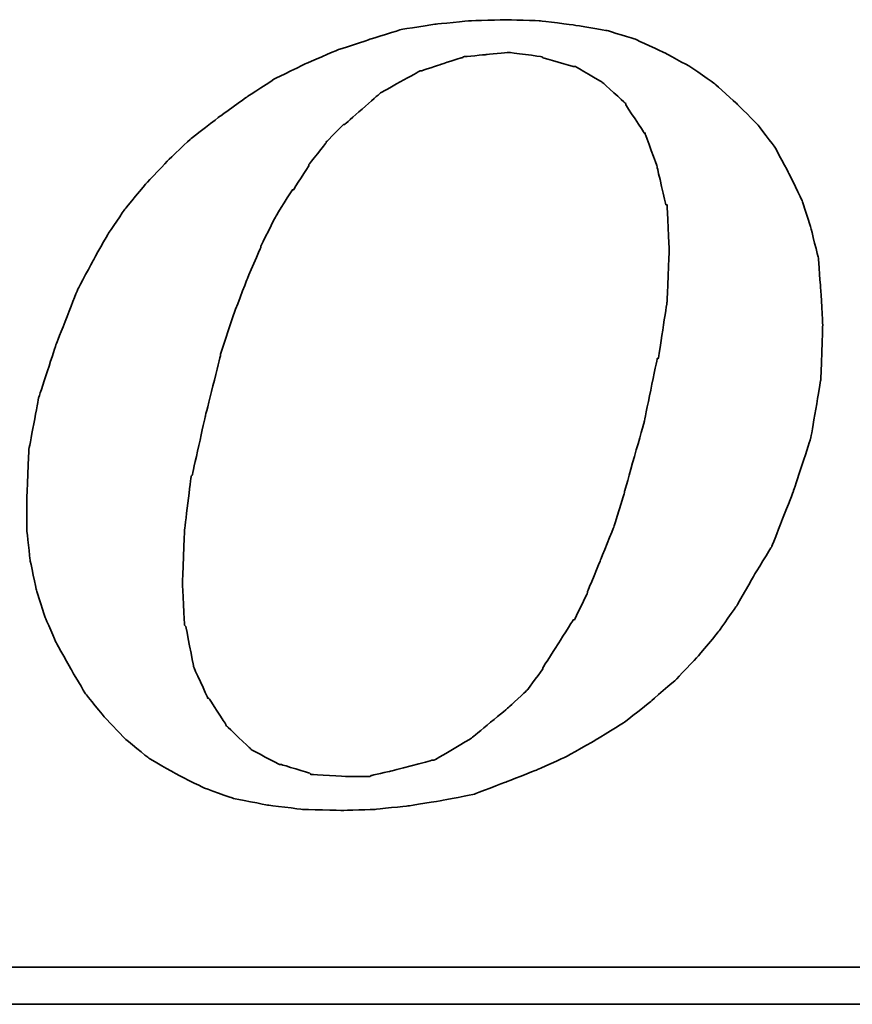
# Model space of a CAD drawing. Header units: millimetres. Extents: x -51 to 291, y -54 to 83.
# Tile 42 of 99: x 103.85 to 105.29, y 1.77 to 3.47. Entities that reach past the tile are written whole.
import ezdxf

# ---------------------------------------------------------------- set-up
doc = ezdxf.new("R2010")
doc.units = ezdxf.units.MM
doc.layers.add('DIM', color=4, linetype='Continuous')
doc.layers.add('layer 1', color=7, linetype='Continuous')

# ---------------------------------------------------------------- blocks, each defined once
blk = doc.blocks.new('TBI MOTION logo(完整正式版)')
at = {"layer": 'layer 1', "color": 22, "lineweight": 35}
for points, knots in [([(35.79625, -6.98375), (35.79625, -6.98375), (36.23125, -7.43875), (36.23125, -7.43875), (36.23125, -7.43875), (36.23125, -7.43875), (36.75625, -7.87125), (36.75625, -7.87125), (36.75625, -7.87125), (36.75625, -7.87125), (37.33125, -8.20375), (37.33125, -8.20375), (37.33125, -8.20375), (37.33125, -8.20375), (37.95625, -8.51875), (37.95625, -8.51875), (37.95625, -8.51875), (37.95625, -8.51875), (38.62625, -8.75875), (38.62625, -8.75875), (38.62625, -8.75875), (38.62625, -8.75875), (39.37125, -8.90375), (39.37125, -8.90375), (39.37125, -8.90375), (39.37125, -8.90375), (40.14125, -8.99875), (40.14125, -8.99875), (40.14125, -8.99875), (40.14125, -8.99875), (41.02625, -9.02375), (41.02625, -9.02375), (41.02625, -9.02375), (41.02625, -9.02375), (41.74625, -8.99875), (41.74625, -8.99875), (41.74625, -8.99875), (41.74625, -8.99875), (42.46625, -8.92375), (42.46625, -8.92375), (42.46625, -8.92375), (42.46625, -8.92375), (43.21125, -8.80625), (43.21125, -8.80625), (43.21125, -8.80625), (43.21125, -8.80625), (43.93125, -8.66375), (43.93125, -8.66375), (43.93125, -8.66375), (43.93125, -8.66375), (44.62625, -8.39875), (44.62625, -8.39875), (44.62625, -8.39875), (44.62625, -8.39875), (45.29625, -8.13375), (45.29625, -8.13375), (45.29625, -8.13375), (45.29625, -8.13375), (45.94625, -7.84375), (45.94625, -7.84375), (45.94625, -7.84375), (45.94625, -7.84375), (46.61625, -7.46375), (46.61625, -7.46375), (46.61625, -7.46375), (46.61625, -7.46375), (47.24125, -7.07875), (47.24125, -7.07875), (47.24125, -7.07875), (47.24125, -7.07875), (47.81625, -6.62375), (47.81625, -6.62375), (47.81625, -6.62375), (47.81625, -6.62375), (48.36875, -6.14375), (48.36875, -6.14375), (48.36875, -6.14375), (48.36875, -6.14375), (48.84625, -5.64125), (48.84625, -5.64125), (48.84625, -5.64125), (48.84625, -5.64125), (49.32625, -5.06375), (49.32625, -5.06375), (49.32625, -5.06375), (49.32625, -5.06375), (49.71125, -4.51374), (49.71125, -4.51374), (49.71125, -4.51374), (49.71125, -4.51374), (50.09625, -3.83874), (50.09625, -3.83874), (50.09625, -3.83874), (50.09625, -3.83874), (50.48125, -3.21374), (50.48125, -3.21374), (50.48125, -3.21374), (50.48125, -3.21374), (50.96125, -1.99125), (50.96125, -1.99125), (50.96125, -1.99125), (50.96125, -1.99125), (51.34375, -0.81875), (51.34375, -0.81875), (51.34375, -0.81875), (51.34375, -0.81875), (51.56125, 0.45624), (51.56125, 0.45624), (51.56125, 0.45624), (51.56125, 0.45624), (51.60625, 1.67624), (51.60625, 1.67624), (51.60625, 1.67624), (51.60625, 1.67624), (51.56125, 2.44625), (51.56125, 2.44625), (51.56125, 2.44625), (51.56125, 2.44625), (51.51125, 3.14125), (51.51125, 3.14125), (51.51125, 3.14125), (51.51125, 3.14125), (51.34375, 3.81125), (51.34375, 3.81125), (51.34375, 3.81125), (51.34375, 3.81125), (51.15125, 4.41125), (51.15125, 4.41125), (51.15125, 4.41125), (51.15125, 4.41125), (50.86125, 5.01125), (50.86125, 5.01125), (50.86125, 5.01125), (50.86125, 5.01125), (50.55125, 5.58875), (50.55125, 5.58875), (50.55125, 5.58875), (50.55125, 5.58875), (50.16625, 6.09125), (50.16625, 6.09125), (50.16625, 6.09125), (50.16625, 6.09125), (49.71125, 6.54875), (49.71125, 6.54875), (49.71125, 6.54875), (49.71125, 6.54875), (49.23125, 6.98125), (49.23125, 6.98125), (49.23125, 6.98125), (49.23125, 6.98125), (48.67875, 7.36625), (48.67875, 7.36625), (48.67875, 7.36625), (48.67875, 7.36625), (48.10375, 7.67625), (48.10375, 7.67625), (48.10375, 7.67625), (48.10375, 7.67625), (47.48125, 7.96375), (47.48125, 7.96375), (47.48125, 7.96375), (47.48125, 7.96375), (46.85625, 8.15625), (46.85625, 8.15625), (46.85625, 8.15625), (46.85625, 8.15625), (46.13625, 8.27624), (46.13625, 8.27624), (46.13625, 8.27624), (46.13625, 8.27624), (45.39125, 8.37125), (45.39125, 8.37125), (45.39125, 8.37125), (45.39125, 8.37125), (44.62625, 8.39624), (44.62625, 8.39624), (44.62625, 8.39624), (44.62625, 8.39624), (43.83625, 8.37125), (43.83625, 8.37125), (43.83625, 8.37125), (43.83625, 8.37125), (43.09125, 8.30125), (43.09125, 8.30125), (43.09125, 8.30125), (43.09125, 8.30125), (42.32125, 8.18125), (42.32125, 8.18125), (42.32125, 8.18125), (42.32125, 8.18125), (41.62875, 7.96375), (41.62875, 7.96375), (41.62875, 7.96375), (41.62875, 7.96375), (40.90625, 7.72625), (40.90625, 7.72625), (40.90625, 7.72625), (40.90625, 7.72625), (40.23624, 7.43625), (40.23624, 7.43625), (40.23624, 7.43625), (40.23624, 7.43625), (39.54124, 7.10125), (39.54124, 7.10125), (39.54124, 7.10125), (39.54124, 7.10125), (38.91625, 6.69125), (38.91625, 6.69125), (38.91625, 6.69125), (38.91625, 6.69125), (38.31625, 6.26125), (38.31625, 6.26125), (38.31625, 6.26125), (38.31625, 6.26125), (37.69125, 5.78125), (37.69125, 5.78125), (37.69125, 5.78125), (37.69125, 5.78125), (37.18625, 5.30125), (37.18625, 5.30125), (37.18625, 5.30125), (37.18625, 5.30125), (36.70625, 4.79624), (36.70625, 4.79624), (36.70625, 4.79624), (36.70625, 4.79624), (36.23125, 4.22125), (36.23125, 4.22125), (36.23125, 4.22125), (36.23125, 4.22125), (35.87124, 3.69375), (35.87124, 3.69375), (35.87124, 3.69375), (35.87124, 3.69375), (35.53125, 3.09125), (35.53125, 3.09125), (35.53125, 3.09125), (35.53125, 3.09125), (35.19875, 2.47125), (35.19875, 2.47125), (35.19875, 2.47125), (35.19875, 2.47125), (34.71625, 1.24625), (34.71625, 1.24625), (34.71625, 1.24625), (34.71625, 1.24625), (34.33125, 0.06874), (34.33125, 0.06874), (34.33125, 0.06874), (34.33125, 0.06874), (34.11625, -1.07875), (34.11625, -1.07875), (34.11625, -1.07875), (34.11625, -1.07875), (34.07125, -2.15875), (34.07125, -2.15875), (34.07125, -2.15875), (34.07125, -2.15875), (34.07125, -2.85375), (34.07125, -2.85375), (34.07125, -2.85375), (34.07125, -2.85375), (34.14125, -3.50375), (34.14125, -3.50375), (34.14125, -3.50375), (34.14125, -3.50375), (34.28625, -4.17375), (34.28625, -4.17375), (34.28625, -4.17375), (34.28625, -4.17375), (34.47625, -4.77624), (34.47625, -4.77624), (34.47625, -4.77624), (34.47625, -4.77624), (34.71625, -5.32625), (34.71625, -5.32625), (34.71625, -5.32625), (34.71625, -5.32625), (35.05375, -5.92875), (35.05375, -5.92875), (35.05375, -5.92875), (35.05375, -5.92875), (35.36375, -6.45375), (35.36375, -6.45375), (35.36375, -6.45375), (35.36375, -6.45375), (35.79625, -6.98375), (35.79625, -6.98375)], [0, 0, 0, 0, 0.01388889, 0.01388889, 0.01388889, 0.0138889, 0.02777778, 0.02777778, 0.02777778, 0.02777779, 0.04166667, 0.04166667, 0.04166667, 0.04166668, 0.05555556, 0.05555556, 0.05555556, 0.05555557, 0.06944444, 0.06944444, 0.06944444, 0.06944445, 0.08333333, 0.08333333, 0.08333333, 0.08333334, 0.09722222, 0.09722222, 0.09722222, 0.09722223, 0.11111111, 0.11111111, 0.11111111, 0.11111112, 0.125, 0.125, 0.125, 0.12500001, 0.13888889, 0.13888889, 0.13888889, 0.1388889, 0.15277778, 0.15277778, 0.15277778, 0.15277779, 0.16666667, 0.16666667, 0.16666667, 0.16666668, 0.18055556, 0.18055556, 0.18055556, 0.18055557, 0.19444444, 0.19444444, 0.19444444, 0.19444445, 0.20833333, 0.20833333, 0.20833333, 0.20833334, 0.22222222, 0.22222222, 0.22222222, 0.22222223, 0.23611111, 0.23611111, 0.23611111, 0.23611112, 0.25, 0.25, 0.25, 0.25000001, 0.26388889, 0.26388889, 0.26388889, 0.2638889, 0.27777778, 0.27777778, 0.27777778, 0.27777779, 0.29166667, 0.29166667, 0.29166667, 0.29166668, 0.30555556, 0.30555556, 0.30555556, 0.30555557, 0.31944444, 0.31944444, 0.31944444, 0.31944445, 0.33333333, 0.33333333, 0.33333333, 0.33333334, 0.34722222, 0.34722222, 0.34722222, 0.34722223, 0.36111111, 0.36111111, 0.36111111, 0.36111112, 0.375, 0.375, 0.375, 0.37500001, 0.38888889, 0.38888889, 0.38888889, 0.3888889, 0.40277778, 0.40277778, 0.40277778, 0.40277779, 0.41666667, 0.41666667, 0.41666667, 0.41666668, 0.43055556, 0.43055556, 0.43055556, 0.43055557, 0.44444444, 0.44444444, 0.44444444, 0.44444445, 0.45833333, 0.45833333, 0.45833333, 0.45833334, 0.47222222, 0.47222222, 0.47222222, 0.47222223, 0.48611111, 0.48611111, 0.48611111, 0.48611112, 0.5, 0.5, 0.5, 0.50000001, 0.51388889, 0.51388889, 0.51388889, 0.5138889, 0.52777778, 0.52777778, 0.52777778, 0.52777779, 0.54166667, 0.54166667, 0.54166667, 0.54166668, 0.55555556, 0.55555556, 0.55555556, 0.55555557, 0.56944444, 0.56944444, 0.56944444, 0.56944445, 0.58333333, 0.58333333, 0.58333333, 0.58333334, 0.59722222, 0.59722222, 0.59722222, 0.59722223, 0.61111111, 0.61111111, 0.61111111, 0.61111112, 0.625, 0.625, 0.625, 0.62500001, 0.63888889, 0.63888889, 0.63888889, 0.6388889, 0.65277778, 0.65277778, 0.65277778, 0.65277779, 0.66666667, 0.66666667, 0.66666667, 0.66666668, 0.68055556, 0.68055556, 0.68055556, 0.68055557, 0.69444444, 0.69444444, 0.69444444, 0.69444445, 0.70833333, 0.70833333, 0.70833333, 0.70833334, 0.72222222, 0.72222222, 0.72222222, 0.72222223, 0.73611111, 0.73611111, 0.73611111, 0.73611112, 0.75, 0.75, 0.75, 0.75000001, 0.76388889, 0.76388889, 0.76388889, 0.7638889, 0.77777778, 0.77777778, 0.77777778, 0.77777779, 0.79166667, 0.79166667, 0.79166667, 0.79166668, 0.80555556, 0.80555556, 0.80555556, 0.80555557, 0.81944444, 0.81944444, 0.81944444, 0.81944445, 0.83333333, 0.83333333, 0.83333333, 0.83333334, 0.84722222, 0.84722222, 0.84722222, 0.84722223, 0.86111111, 0.86111111, 0.86111111, 0.86111112, 0.875, 0.875, 0.875, 0.87500001, 0.88888889, 0.88888889, 0.88888889, 0.8888889, 0.90277778, 0.90277778, 0.90277778, 0.90277779, 0.91666667, 0.91666667, 0.91666667, 0.91666668, 0.93055556, 0.93055556, 0.93055556, 0.93055557, 0.94444444, 0.94444444, 0.94444444, 0.94444445, 0.95833333, 0.95833333, 0.95833333, 0.95833334, 0.97222222, 0.97222222, 0.97222222, 0.97222223, 0.98611111, 0.98611111, 0.98611111, 0.98611112, 1, 1, 1, 1]), ([(38.33875, 1.03124), (38.33875, 1.03124), (38.62625, 1.89625), (38.62625, 1.89625), (38.62625, 1.89625), (38.62625, 1.89625), (38.91625, 2.66375), (38.91625, 2.66375), (38.91625, 2.66375), (38.91625, 2.66375), (39.22625, 3.38125), (39.22625, 3.38125), (39.22625, 3.38125), (39.22625, 3.38125), (39.22625, 3.40624), (39.22625, 3.40624), (39.22625, 3.40624), (39.22625, 3.40624), (39.56124, 4.07624), (39.56124, 4.07624), (39.56124, 4.07624), (39.56124, 4.07624), (39.92125, 4.65125), (39.92125, 4.65125), (39.92125, 4.65125), (39.92125, 4.65125), (39.94625, 4.65125), (39.94625, 4.65125), (39.94625, 4.65125), (39.94625, 4.65125), (40.28125, 5.17875), (40.28125, 5.17875), (40.28125, 5.17875), (40.28125, 5.17875), (40.28125, 5.20375), (40.28125, 5.20375), (40.28125, 5.20375), (40.28125, 5.20375), (40.66875, 5.68625), (40.66875, 5.68625), (40.66875, 5.68625), (40.66875, 5.68625), (40.66875, 5.70625), (40.66875, 5.70625), (40.66875, 5.70625), (40.66875, 5.70625), (41.05124, 6.09125), (41.05124, 6.09125), (41.05124, 6.09125), (41.05124, 6.09125), (41.07625, 6.09125), (41.07625, 6.09125), (41.07625, 6.09125), (41.07625, 6.09125), (41.84125, 6.76625), (41.84125, 6.76625), (41.84125, 6.76625), (41.84125, 6.76625), (41.86625, 6.78625), (41.86625, 6.78625), (41.86625, 6.78625), (41.86625, 6.78625), (42.73125, 7.26624), (42.73125, 7.26624), (42.73125, 7.26624), (42.73125, 7.26624), (42.75625, 7.26624), (42.75625, 7.26624), (42.75625, 7.26624), (42.75625, 7.26624), (43.18625, 7.41125), (43.18625, 7.41125), (43.18625, 7.41125), (43.18625, 7.41125), (43.64125, 7.55625), (43.64125, 7.55625), (43.64125, 7.55625), (43.64125, 7.55625), (43.66625, 7.55625), (43.66625, 7.55625), (43.66625, 7.55625), (43.66625, 7.55625), (43.69125, 7.58124), (43.69125, 7.58124), (43.69125, 7.58124), (43.69125, 7.58124), (44.19125, 7.62625), (44.19125, 7.62625), (44.19125, 7.62625), (44.19125, 7.62625), (44.67125, 7.67625), (44.67125, 7.67625), (44.67125, 7.67625), (44.67125, 7.67625), (44.69625, 7.67625), (44.69625, 7.67625), (44.69625, 7.67625), (44.69625, 7.67625), (45.41875, 7.58124), (45.41875, 7.58124), (45.41875, 7.58124), (45.41875, 7.58124), (45.44125, 7.55625), (45.44125, 7.55625), (45.44125, 7.55625), (45.44125, 7.55625), (46.11125, 7.36625), (46.11125, 7.36625), (46.11125, 7.36625), (46.11125, 7.36625), (46.13625, 7.36625), (46.13625, 7.36625), (46.13625, 7.36625), (46.13625, 7.36625), (46.15875, 7.36625), (46.15875, 7.36625), (46.15875, 7.36625), (46.15875, 7.36625), (46.73625, 7.02624), (46.73625, 7.02624), (46.73625, 7.02624), (46.73625, 7.02624), (46.76125, 7.00624), (46.76125, 7.00624), (46.76125, 7.00624), (46.76125, 7.00624), (47.24125, 6.57124), (47.24125, 6.57124), (47.24125, 6.57124), (47.24125, 6.57124), (47.26625, 6.54875), (47.26625, 6.54875), (47.26625, 6.54875), (47.26625, 6.54875), (47.26625, 6.52375), (47.26625, 6.52375), (47.26625, 6.52375), (47.26625, 6.52375), (47.67375, 5.89875), (47.67375, 5.89875), (47.67375, 5.89875), (47.67375, 5.89875), (47.69625, 5.89875), (47.69625, 5.89875), (47.69625, 5.89875), (47.69625, 5.89875), (47.69625, 5.87625), (47.69625, 5.87625), (47.69625, 5.87625), (47.69625, 5.87625), (47.96125, 5.15625), (47.96125, 5.15625), (47.96125, 5.15625), (47.96125, 5.15625), (47.96125, 5.13125), (47.96125, 5.13125), (47.96125, 5.13125), (47.96125, 5.13125), (48.15125, 4.31875), (48.15125, 4.31875), (48.15125, 4.31875), (48.15125, 4.31875), (48.17625, 4.31875), (48.17625, 4.31875), (48.17625, 4.31875), (48.17625, 4.31875), (48.17625, 4.29125), (48.17625, 4.29125), (48.17625, 4.29125), (48.17625, 4.29125), (48.22625, 3.33125), (48.22625, 3.33125), (48.22625, 3.33125), (48.22625, 3.33125), (48.22625, 3.30875), (48.22625, 3.30875), (48.22625, 3.30875), (48.22625, 3.30875), (48.17625, 2.20624), (48.17625, 2.20624), (48.17625, 2.20624), (48.17625, 2.20624), (48.17625, 2.18124), (48.17625, 2.18124), (48.17625, 2.18124), (48.17625, 2.18124), (47.98375, 0.93624), (47.98375, 0.93624), (47.98375, 0.93624), (47.98375, 0.93624), (47.96125, 0.93624), (47.96125, 0.93624), (47.96125, 0.93624), (47.96125, 0.93624), (47.67375, -0.45874), (47.67375, -0.45874), (47.67375, -0.45874), (47.67375, -0.45874), (47.24125, -1.99125), (47.24125, -1.99125), (47.24125, -1.99125), (47.24125, -1.99125), (47.24125, -2.01874), (47.24125, -2.01874), (47.24125, -2.01874), (47.24125, -2.01874), (47.00125, -2.78375), (47.00125, -2.78375), (47.00125, -2.78375), (47.00125, -2.78375), (46.71125, -3.50375), (46.71125, -3.50375), (46.71125, -3.50375), (46.71125, -3.50375), (46.42625, -4.19875), (46.42625, -4.19875), (46.42625, -4.19875), (46.42625, -4.19875), (46.42625, -4.22375), (46.42625, -4.22375), (46.42625, -4.22375), (46.42625, -4.22375), (46.13625, -4.82374), (46.13625, -4.82374), (46.13625, -4.82374), (46.13625, -4.82374), (46.11125, -4.82374), (46.11125, -4.82374), (46.11125, -4.82374), (46.11125, -4.82374), (45.77625, -5.35125), (45.77625, -5.35125), (45.77625, -5.35125), (45.77625, -5.35125), (45.44125, -5.87875), (45.44125, -5.87875), (45.44125, -5.87875), (45.44125, -5.87875), (45.44125, -5.90375), (45.44125, -5.90375), (45.44125, -5.90375), (45.44125, -5.90375), (45.10625, -6.35875), (45.10625, -6.35875), (45.10625, -6.35875), (45.10625, -6.35875), (45.08125, -6.38375), (45.08125, -6.38375), (45.08125, -6.38375), (45.08125, -6.38375), (44.69625, -6.74375), (44.69625, -6.74375), (44.69625, -6.74375), (44.69625, -6.74375), (43.88375, -7.41625), (43.88375, -7.41625), (43.88375, -7.41625), (43.88375, -7.41625), (43.85625, -7.43875), (43.85625, -7.43875), (43.85625, -7.43875), (43.85625, -7.43875), (43.04125, -7.91875), (43.04125, -7.91875), (43.04125, -7.91875), (43.04125, -7.91875), (43.01625, -7.91875), (43.01625, -7.91875), (43.01625, -7.91875), (43.01625, -7.91875), (42.99625, -7.91875), (42.99625, -7.91875), (42.99625, -7.91875), (42.99625, -7.91875), (42.08125, -8.15875), (42.08125, -8.15875), (42.08125, -8.15875), (42.08125, -8.15875), (41.65125, -8.25625), (41.65125, -8.25625), (41.65125, -8.25625), (41.65125, -8.25625), (41.62875, -8.27875), (41.62875, -8.27875), (41.62875, -8.27875), (41.62875, -8.27875), (41.60125, -8.27875), (41.60125, -8.27875), (41.60125, -8.27875), (41.60125, -8.27875), (41.12125, -8.27875), (41.12125, -8.27875), (41.12125, -8.27875), (41.12125, -8.27875), (40.35624, -8.23125), (40.35624, -8.23125), (40.35624, -8.23125), (40.35624, -8.23125), (40.33125, -8.23125), (40.33125, -8.23125), (40.33125, -8.23125), (40.33125, -8.23125), (40.30625, -8.20375), (40.30625, -8.20375), (40.30625, -8.20375), (40.30625, -8.20375), (39.68375, -8.01375), (39.68375, -8.01375), (39.68375, -8.01375), (39.68375, -8.01375), (39.66124, -8.01375), (39.66124, -8.01375), (39.66124, -8.01375), (39.66124, -8.01375), (39.63625, -8.01375), (39.63625, -8.01375), (39.63625, -8.01375), (39.63625, -8.01375), (39.01125, -7.67875), (39.01125, -7.67875), (39.01125, -7.67875), (39.01125, -7.67875), (38.98875, -7.65375), (38.98875, -7.65375), (38.98875, -7.65375), (38.98875, -7.65375), (38.48625, -7.17375), (38.48625, -7.17375), (38.48625, -7.17375), (38.48625, -7.17375), (38.45875, -7.14875), (38.45875, -7.14875), (38.45875, -7.14875), (38.45875, -7.14875), (38.45875, -7.12875), (38.45875, -7.12875), (38.45875, -7.12875), (38.45875, -7.12875), (38.07625, -6.54875), (38.07625, -6.54875), (38.07625, -6.54875), (38.07625, -6.54875), (38.05125, -6.54875), (38.05125, -6.54875), (38.05125, -6.54875), (38.05125, -6.54875), (38.05125, -6.52875), (38.05125, -6.52875), (38.05125, -6.52875), (38.05125, -6.52875), (37.74125, -5.85375), (37.74125, -5.85375), (37.74125, -5.85375), (37.74125, -5.85375), (37.74125, -5.82875), (37.74125, -5.82875), (37.74125, -5.82875), (37.74125, -5.82875), (37.57375, -4.96875), (37.57375, -4.96875), (37.57375, -4.96875), (37.57375, -4.96875), (37.54625, -4.94375), (37.54625, -4.94375), (37.54625, -4.94375), (37.54625, -4.94375), (37.50125, -4.03375), (37.50125, -4.03375), (37.50125, -4.03375), (37.50125, -4.03375), (37.50125, -4.00875), (37.50125, -4.00875), (37.50125, -4.00875), (37.50125, -4.00875), (37.54625, -2.85375), (37.54625, -2.85375), (37.54625, -2.85375), (37.54625, -2.85375), (37.69125, -1.65875), (37.69125, -1.65875), (37.69125, -1.65875), (37.69125, -1.65875), (37.71624, -1.63375), (37.71624, -1.63375), (37.71624, -1.63375), (37.71624, -1.63375), (38.00375, -0.33875), (38.00375, -0.33875), (38.00375, -0.33875), (38.00375, -0.33875), (38.33875, 1.00624), (38.33875, 1.00624), (38.33875, 1.00624), (38.33875, 1.00624), (38.33875, 1.03124), (38.33875, 1.03124)], [0, 0, 0, 0, 0.01010101, 0.01010101, 0.01010101, 0.01010102, 0.02020202, 0.02020202, 0.02020202, 0.02020203, 0.03030303, 0.03030303, 0.03030303, 0.03030304, 0.04040404, 0.04040404, 0.04040404, 0.04040405, 0.05050505, 0.05050505, 0.05050505, 0.05050506, 0.06060606, 0.06060606, 0.06060606, 0.06060607, 0.07070707, 0.07070707, 0.07070707, 0.07070708, 0.08080808, 0.08080808, 0.08080808, 0.08080809, 0.09090909, 0.09090909, 0.09090909, 0.0909091, 0.1010101, 0.1010101, 0.1010101, 0.10101011, 0.11111111, 0.11111111, 0.11111111, 0.11111112, 0.12121212, 0.12121212, 0.12121212, 0.12121213, 0.13131313, 0.13131313, 0.13131313, 0.13131314, 0.14141414, 0.14141414, 0.14141414, 0.14141415, 0.15151515, 0.15151515, 0.15151515, 0.15151516, 0.16161616, 0.16161616, 0.16161616, 0.16161617, 0.17171717, 0.17171717, 0.17171717, 0.17171718, 0.18181818, 0.18181818, 0.18181818, 0.18181819, 0.19191919, 0.19191919, 0.19191919, 0.1919192, 0.2020202, 0.2020202, 0.2020202, 0.20202021, 0.21212121, 0.21212121, 0.21212121, 0.21212122, 0.22222222, 0.22222222, 0.22222222, 0.22222223, 0.23232323, 0.23232323, 0.23232323, 0.23232324, 0.24242424, 0.24242424, 0.24242424, 0.24242425, 0.25252525, 0.25252525, 0.25252525, 0.25252526, 0.26262626, 0.26262626, 0.26262626, 0.26262627, 0.27272727, 0.27272727, 0.27272727, 0.27272728, 0.28282828, 0.28282828, 0.28282828, 0.28282829, 0.29292929, 0.29292929, 0.29292929, 0.2929293, 0.3030303, 0.3030303, 0.3030303, 0.30303031, 0.31313131, 0.31313131, 0.31313131, 0.31313132, 0.32323232, 0.32323232, 0.32323232, 0.32323233, 0.33333333, 0.33333333, 0.33333333, 0.33333334, 0.34343434, 0.34343434, 0.34343434, 0.34343435, 0.35353535, 0.35353535, 0.35353535, 0.35353536, 0.36363636, 0.36363636, 0.36363636, 0.36363637, 0.37373737, 0.37373737, 0.37373737, 0.37373738, 0.38383838, 0.38383838, 0.38383838, 0.38383839, 0.39393939, 0.39393939, 0.39393939, 0.3939394, 0.4040404, 0.4040404, 0.4040404, 0.40404041, 0.41414141, 0.41414141, 0.41414141, 0.41414142, 0.42424242, 0.42424242, 0.42424242, 0.42424243, 0.43434343, 0.43434343, 0.43434343, 0.43434344, 0.44444444, 0.44444444, 0.44444444, 0.44444445, 0.45454545, 0.45454545, 0.45454545, 0.45454546, 0.46464646, 0.46464646, 0.46464646, 0.46464647, 0.47474747, 0.47474747, 0.47474747, 0.47474748, 0.48484848, 0.48484848, 0.48484848, 0.48484849, 0.49494949, 0.49494949, 0.49494949, 0.4949495, 0.50505051, 0.50505051, 0.50505051, 0.50505052, 0.51515152, 0.51515152, 0.51515152, 0.51515153, 0.52525253, 0.52525253, 0.52525253, 0.52525254, 0.53535354, 0.53535354, 0.53535354, 0.53535355, 0.54545455, 0.54545455, 0.54545455, 0.54545456, 0.55555556, 0.55555556, 0.55555556, 0.55555557, 0.56565657, 0.56565657, 0.56565657, 0.56565658, 0.57575758, 0.57575758, 0.57575758, 0.57575759, 0.58585859, 0.58585859, 0.58585859, 0.5858586, 0.5959596, 0.5959596, 0.5959596, 0.59595961, 0.60606061, 0.60606061, 0.60606061, 0.60606062, 0.61616162, 0.61616162, 0.61616162, 0.61616163, 0.62626263, 0.62626263, 0.62626263, 0.62626264, 0.63636364, 0.63636364, 0.63636364, 0.63636365, 0.64646465, 0.64646465, 0.64646465, 0.64646466, 0.65656566, 0.65656566, 0.65656566, 0.65656567, 0.66666667, 0.66666667, 0.66666667, 0.66666668, 0.67676768, 0.67676768, 0.67676768, 0.67676769, 0.68686869, 0.68686869, 0.68686869, 0.6868687, 0.6969697, 0.6969697, 0.6969697, 0.69696971, 0.70707071, 0.70707071, 0.70707071, 0.70707072, 0.71717172, 0.71717172, 0.71717172, 0.71717173, 0.72727273, 0.72727273, 0.72727273, 0.72727274, 0.73737374, 0.73737374, 0.73737374, 0.73737375, 0.74747475, 0.74747475, 0.74747475, 0.74747476, 0.75757576, 0.75757576, 0.75757576, 0.75757577, 0.76767677, 0.76767677, 0.76767677, 0.76767678, 0.77777778, 0.77777778, 0.77777778, 0.77777779, 0.78787879, 0.78787879, 0.78787879, 0.7878788, 0.7979798, 0.7979798, 0.7979798, 0.79797981, 0.80808081, 0.80808081, 0.80808081, 0.80808082, 0.81818182, 0.81818182, 0.81818182, 0.81818183, 0.82828283, 0.82828283, 0.82828283, 0.82828284, 0.83838384, 0.83838384, 0.83838384, 0.83838385, 0.84848485, 0.84848485, 0.84848485, 0.84848486, 0.85858586, 0.85858586, 0.85858586, 0.85858587, 0.86868687, 0.86868687, 0.86868687, 0.86868688, 0.87878788, 0.87878788, 0.87878788, 0.87878789, 0.88888889, 0.88888889, 0.88888889, 0.8888889, 0.8989899, 0.8989899, 0.8989899, 0.89898991, 0.90909091, 0.90909091, 0.90909091, 0.90909092, 0.91919192, 0.91919192, 0.91919192, 0.91919193, 0.92929293, 0.92929293, 0.92929293, 0.92929294, 0.93939394, 0.93939394, 0.93939394, 0.93939395, 0.94949495, 0.94949495, 0.94949495, 0.94949496, 0.95959596, 0.95959596, 0.95959596, 0.95959597, 0.96969697, 0.96969697, 0.96969697, 0.96969698, 0.97979798, 0.97979798, 0.97979798, 0.97979799, 0.98989899, 0.98989899, 0.98989899, 0.989899, 1, 1, 1, 1]), ([(75.90875, -9.47875), (75.90875, -9.47875), (75.90875, -12.28625), (75.90875, -12.28625), (75.90875, -12.28625), (75.90875, -12.28625), (75.90875, -12.47875), (75.90875, -12.47875), (75.90875, -12.47875), (75.90875, -12.47875), (75.71625, -12.47875), (75.71625, -12.47875), (75.71625, -12.47875), (75.71625, -12.47875), (-88.32875, -12.47875), (-88.32875, -12.47875), (-88.32875, -12.47875), (-88.32875, -12.47875), (-88.32875, -13.29375), (-88.32875, -13.29375), (-88.32875, -13.29375), (-88.32875, -13.29375), (82.89125, -13.29375), (82.89125, -13.29375), (82.89125, -13.29375), (82.89125, -13.29375), (75.90875, -9.47875), (75.90875, -9.47875)], [0, 0, 0, 0, 0.14285714, 0.14285714, 0.14285714, 0.14285715, 0.28571429, 0.28571429, 0.28571429, 0.2857143, 0.42857143, 0.42857143, 0.42857143, 0.42857144, 0.57142857, 0.57142857, 0.57142857, 0.57142858, 0.71428571, 0.71428571, 0.71428571, 0.71428572, 0.85714286, 0.85714286, 0.85714286, 0.85714287, 1, 1, 1, 1])]:
    blk.add_open_spline(points, degree=3, knots=knots, dxfattribs=at)

msp = doc.modelspace()

# ---------------------------------------------------------------- block references
at = {"layer": 'DIM', "color": 7, "xscale": 0.0784079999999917, "yscale": 0.0784079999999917, "zscale": 0.0784079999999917}
msp.add_blockref('TBI MOTION logo(完整正式版)', (101.1927, 2.8126), dxfattribs=at)

doc.saveas('drawing.dxf')
